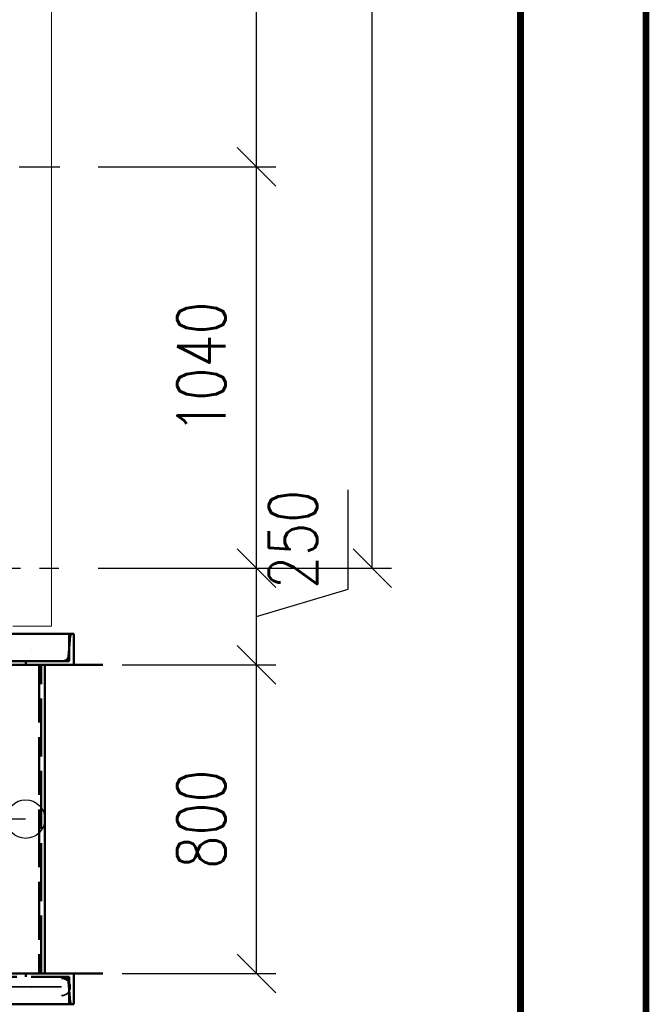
# Paper-space layout 'Layout1' of a CAD drawing. Extents: x -2 to 985, y -36 to 1353.
# Tile 48 of 73: x 711 to 743, y 231 to 282. Entities that reach past the tile are written whole.
import ezdxf
from ezdxf.enums import TextEntityAlignment as Align

# ---------------------------------------------------------------- set-up
doc = ezdxf.new("R2010")
doc.units = 0
for name, pattern in [('ACAD_ISO02W100', [15, 12, -3]), ('ACAD_ISO04W100', [30.5, 24, -3, 0.5, -3]), ('HP_01_CER_B', [8, 5, -1, 1, -1])]:
    doc.linetypes.add(name, pattern=pattern)
doc.layers.get('0').update_dxf_attribs({"linetype": 'CONTINUOUS'})
doc.layers.get('DEFPOINTS').update_dxf_attribs({"color": 132, "linetype": 'CONTINUOUS'})
doc.layers.add('RAMECEK_HP', color=251, linetype='CONTINUOUS')
for name, color, linetype, lineweight in [('SS_KOTY', 3, 'CONTINUOUS', 25), ('SS_OPLÁŠTĚNÍ', 9, 'CONTINUOUS', 13), ('SS_OSY_025', 7, 'HP_01_CER_B', 25), ('SS_PLNA_025', 7, 'CONTINUOUS', 25), ('SS_SCHODISTE', 30, 'CONTINUOUS', 50), ('SS_ZABRADLI', 2, 'CONTINUOUS', 35)]:
    doc.layers.add(name, color=color, linetype=linetype, lineweight=lineweight)
doc.layers.add('SS_PLECHY', color=7, linetype='CONTINUOUS', lineweight=50, true_color=0xb47846)
doc.styles.add('ROMANS', font='romans.shx', dxfattribs={"width": 0.8})
doc.dimstyles.new('A-1_(2.5)_50AS', dxfattribs={"dimtxt": 2.5, "dimasz": 2, "dimexe": 1, "dimexo": 2, "dimgap": 0, "dimtad": 0, "dimdec": 1, "dimlfac": 50, "dimrnd": 1, "dimtxsty": 'ROMANS', "dimblk1": 'OBLIQUE', "dimblk2": 'OBLIQUE', "dimsah": 1, "dimcen": 2, "dimclrd": 256, "dimclre": 256, "dimclrt": 256, "dimadec": 1, "dimazin": 2, "dimtfac": 0.714286, "dimtdec": 1, "dimtmove": 0, "dimatfit": 3, "dimldrblk": 'OPEN', "dimfxl": 1, "dimtvp": 1.142857, "dimtfill": 1, "dimtolj": 1, "dimlwd": -1, "dimlwe": -1, "dimarcsym": 0})

# ---------------------------------------------------------------- blocks, each defined once
blk = doc.blocks.new('*U6')
at = {"layer": 'DEFPOINTS'}
blk.add_lwpolyline([(743, 0), (533, 0), (533, 297), (743, 297)], close=True, dxfattribs=at)
at = {"layer": 'RAMECEK_HP', "lineweight": 35, "const_width": 0.35}
for points in [[(0, 420), (0, 0), (743, 0), (743, 420)], [(6.5, 413.5), (6.5, 6.5), (736.5, 6.5), (736.5, 413.5)]]:
    blk.add_lwpolyline(points, close=True, dxfattribs=at)
at = {"layer": 'DEFPOINTS', "style": 'ROMANS', "width": 0.8}
blk.add_attdef('TISK', text='', height=10, dxfattribs=at).set_placement((743, -33), align=Align.RIGHT)
blk = doc.blocks.new('_Oblique')
at = {"color": 0, "linetype": 'ByBlock', "lineweight": -2}
blk.add_line((-0.5, -0.5), (0.5, 0.5), dxfattribs=at)
blk = doc.blocks.new('*D116')
at = {"layer": 'DEFPOINTS', "color": 0, "transparency": 16777216}
for p in [(713.862, 248.754), (722.823, 248.754), (713.862, 232.754, -998)]:
    blk.add_point(p, dxfattribs=at)
at = {"layer": 'SS_KOTY', "transparency": 16777216}
for p, q in [((715.862, 248.754), (723.823, 248.754)), ((722.823, 232.754), (722.823, 248.754)), ((715.862, 232.754), (723.823, 232.754))]:
    blk.add_line(p, q, dxfattribs=at)
at = {"layer": 'SS_KOTY', "transparency": 16777216, "xscale": 2, "yscale": 2, "zscale": 2}
for p, rotation in [((722.823, 248.754), 90), ((722.823, 232.754), 270)]:
    blk.add_blockref('_Oblique', p, dxfattribs=dict(at, rotation=rotation))
at = {"layer": 'SS_KOTY', "transparency": 16777216, "insert": (719.966, 240.754), "char_height": 2.5, "attachment_point": 5, "rotation": 90, "style": 'ROMANS', "bg_fill": 3, "box_fill_scale": 1.1, "bg_fill_color": 256, "bg_fill_true_color": 13158600, "bg_fill_transparency": 0}
blk.add_mtext('\\A1;800', dxfattribs=at)
blk = doc.blocks.new('_OPEN')
at = {"color": 0, "linetype": 'ByBlock'}
for p, q in [((-1, 0.167), (0, 0)), ((0, 0), (-1, -0.167)), ((0, 0), (-1, 0))]:
    blk.add_line(p, q, dxfattribs=at)
blk = doc.blocks.new('*D117')
at = {"layer": 'DEFPOINTS', "color": 0, "transparency": 16777216}
for p in [(712.627, 253.754, -970), (722.823, 253.754), (713.862, 248.754)]:
    blk.add_point(p, dxfattribs=at)
at = {"layer": 'SS_KOTY', "transparency": 16777216}
for p, q in [((727.573, 252.679), (727.573, 257.822)), ((714.627, 253.754), (723.823, 253.754)), ((722.823, 248.754), (722.823, 253.754)), ((722.823, 251.254), (727.573, 252.679)), ((715.862, 248.754), (723.823, 248.754))]:
    blk.add_line(p, q, dxfattribs=at)
at = {"layer": 'SS_KOTY', "transparency": 16777216, "xscale": 2, "yscale": 2, "zscale": 2, "rotation": 270}
blk.add_blockref('_Oblique', (722.823, 248.754), dxfattribs=at)
at = {"layer": 'SS_KOTY', "transparency": 16777216, "insert": (724.716, 255.25), "char_height": 2.5, "attachment_point": 5, "rotation": 90, "style": 'ROMANS', "bg_fill": 3, "box_fill_scale": 1.1, "bg_fill_color": 256, "bg_fill_true_color": 13158600, "bg_fill_transparency": 0}
blk.add_mtext('\\A1;250', dxfattribs=at)
at = {"layer": 'SS_KOTY', "transparency": 16777216, "xscale": 2, "yscale": 2, "zscale": 2, "rotation": 90}
blk.add_blockref('_Oblique', (722.823, 253.754), dxfattribs=at)
blk = doc.blocks.new('*D118')
at = {"layer": 'DEFPOINTS', "color": 0, "transparency": 16777216}
for p in [(712.627, 274.554, -970), (722.823, 274.554), (712.627, 253.754, -970)]:
    blk.add_point(p, dxfattribs=at)
at = {"layer": 'SS_KOTY', "transparency": 16777216}
for p, q in [((714.627, 274.554), (723.823, 274.554)), ((722.823, 253.754), (722.823, 274.554)), ((714.627, 253.754), (723.823, 253.754))]:
    blk.add_line(p, q, dxfattribs=at)
at = {"layer": 'SS_KOTY', "transparency": 16777216, "xscale": 2, "yscale": 2, "zscale": 2}
for p, rotation in [((722.823, 274.554), 90), ((722.823, 253.754), 270)]:
    blk.add_blockref('_Oblique', p, dxfattribs=dict(at, rotation=rotation))
at = {"layer": 'SS_KOTY', "transparency": 16777216, "insert": (719.966, 264.154), "char_height": 2.5, "attachment_point": 5, "rotation": 90, "style": 'ROMANS', "bg_fill": 3, "box_fill_scale": 1.1, "bg_fill_color": 256, "bg_fill_true_color": 13158600, "bg_fill_transparency": 0}
blk.add_mtext('\\A1;1040', dxfattribs=at)
blk = doc.blocks.new('*D119')
at = {"layer": 'DEFPOINTS', "color": 0, "transparency": 16777216}
for p in [(711.702, 310.754), (722.823, 310.754), (712.627, 274.554, -970)]:
    blk.add_point(p, dxfattribs=at)
at = {"layer": 'SS_KOTY', "transparency": 16777216}
for p, q in [((713.702, 310.754), (723.823, 310.754)), ((722.823, 274.554), (722.823, 310.754)), ((714.627, 274.554), (723.823, 274.554))]:
    blk.add_line(p, q, dxfattribs=at)
at = {"layer": 'SS_KOTY', "transparency": 16777216, "xscale": 2, "yscale": 2, "zscale": 2}
for p, rotation in [((722.823, 310.754), 90), ((722.823, 274.554), 270)]:
    blk.add_blockref('_Oblique', p, dxfattribs=dict(at, rotation=rotation))
at = {"layer": 'SS_KOTY', "transparency": 16777216, "insert": (719.966, 292.654), "char_height": 2.5, "attachment_point": 5, "rotation": 90, "style": 'ROMANS', "bg_fill": 3, "box_fill_scale": 1.1, "bg_fill_color": 256, "bg_fill_true_color": 13158600, "bg_fill_transparency": 0}
blk.add_mtext('\\A1;1810', dxfattribs=at)
blk = doc.blocks.new('*D126')
at = {"layer": 'DEFPOINTS', "color": 0, "transparency": 16777216}
for p in [(691.862, 232.754), (713.362, 231.154, -996.8), (713.362, 222.939)]:
    blk.add_point(p, dxfattribs=at)
at = {"layer": 'SS_KOTY', "transparency": 16777216}
for p, q in [((691.862, 230.754), (691.862, 221.939)), ((713.362, 229.154), (713.362, 221.939)), ((691.862, 222.939), (713.362, 222.939))]:
    blk.add_line(p, q, dxfattribs=at)
at = {"layer": 'SS_KOTY', "transparency": 16777216, "xscale": 2, "yscale": 2, "zscale": 2, "rotation": 180}
blk.add_blockref('_Oblique', (691.862, 222.939), dxfattribs=at)
at = {"layer": 'SS_KOTY', "transparency": 16777216, "xscale": 2, "yscale": 2, "zscale": 2}
blk.add_blockref('_Oblique', (713.362, 222.939), dxfattribs=at)
at = {"layer": 'SS_KOTY', "transparency": 16777216, "insert": (702.612, 225.796), "char_height": 2.5, "attachment_point": 5, "style": 'ROMANS', "bg_fill": 3, "box_fill_scale": 1.1, "bg_fill_color": 256, "bg_fill_true_color": 13158600, "bg_fill_transparency": 0}
blk.add_mtext('\\A1;1075', dxfattribs=at)
blk = doc.blocks.new('*U132')
at = {"layer": 'SS_PLNA_025'}
blk.add_lwpolyline([(0, 0), (0, 20), (-1.414, 18.586), (0, 20), (1.414, 18.586)], dxfattribs=at)
blk.add_circle((0, 0), 1, dxfattribs=at)
blk = doc.blocks.new('*D136')
at = {"layer": 'DEFPOINTS', "color": 0, "transparency": 16777216}
for p in [(712.625, 367.752, -1965.132), (728.823, 367.752), (712.627, 253.754, -970)]:
    blk.add_point(p, dxfattribs=at)
at = {"layer": 'SS_KOTY', "transparency": 16777216}
for p, q in [((714.625, 367.752), (729.823, 367.752)), ((728.823, 253.754), (728.823, 367.752)), ((714.627, 253.754), (729.823, 253.754))]:
    blk.add_line(p, q, dxfattribs=at)
at = {"layer": 'SS_KOTY', "transparency": 16777216, "xscale": 2, "yscale": 2, "zscale": 2}
for p, rotation in [((728.823, 367.752), 90), ((728.823, 253.754), 270)]:
    blk.add_blockref('_Oblique', p, dxfattribs=dict(at, rotation=rotation))
at = {"layer": 'SS_KOTY', "transparency": 16777216, "insert": (725.966, 310.753), "char_height": 2.5, "attachment_point": 5, "rotation": 90, "style": 'ROMANS', "bg_fill": 3, "box_fill_scale": 1.1, "bg_fill_color": 256, "bg_fill_true_color": 13158600, "bg_fill_transparency": 0}
blk.add_mtext('\\A1;5700', dxfattribs=at)

psp = doc.layouts.get("Layout1")

# ---------------------------------------------------------------- linework, layer by layer
at = {"layer": 'SS_OPLÁŠTĚNÍ', "color": 9, "linetype": 'Continuous', "ltscale": 0.25}
psp.add_line((712.2023, 250.7539), (710.2023, 250.7539), dxfattribs=at)
at = {"layer": 'SS_OSY_025'}
for p, q in [((630.5262, 274.5539, -970), (712.6271, 274.5539, -970)), ((649.5869, 253.7539, -970), (712.6271, 253.7539, -970))]:
    psp.add_line(p, q, dxfattribs=at)
at = {"layer": 'SS_SCHODISTE', "color": 7, "linetype": 'ACAD_ISO04W100', "ltscale": 0.25}
psp.add_line((711.1623, 249.5539), (711.1623, 249.5539), dxfattribs=at)
at = {"layer": 'SS_SCHODISTE', "color": 3, "linetype": 'ACAD_ISO02W100', "ltscale": 0.25}
for p, q in [((710.8655, 248.9339), (710.8655, 248.7539)), ((710.8656, 248.9339), (710.8656, 248.7539))]:
    psp.add_line(p, q, dxfattribs=at)

# ---------------------------------------------------------------- block references
at = {"rotation": 90.00000000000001}
psp.add_blockref('*U132', (710.8623, 240.7539, -996), dxfattribs=at)
at = {"layer": 'RAMECEK_HP'}
psp.add_blockref('*U6', (0, 0), dxfattribs=at)

# ---------------------------------------------------------------- next in the draw order: dimensions: what is measured, and where the dimension line sits
at = {"layer": 'SS_KOTY'}
dim = psp.add_linear_dim(base=(722.8228, 248.7539), p1=(713.8623, 232.7539, -998), p2=(713.8623, 248.7539), angle=90, dimstyle='A-1_(2.5)_50AS', dxfattribs=at)
dim.commit()
dim.dimension.update_dxf_attribs({"geometry": '*D116', "text_midpoint": (719.9656, 240.7539)})

# ---------------------------------------------------------------- next in the draw order: dimensions: what is measured, and where the dimension line sits
dim = psp.add_linear_dim(base=(722.8228, 253.7539), p1=(713.8623, 248.7539), p2=(712.6271, 253.7539, -970), angle=90, dimstyle='A-1_(2.5)_50AS', override={"dimtmove": 1}, dxfattribs=at)
dim.commit()
dim.dimension.update_dxf_attribs({"geometry": '*D117', "text_midpoint": (724.7156, 252.6789)})
dim = psp.add_linear_dim(base=(713.3623, 222.9387), p1=(691.8623, 232.7539), p2=(713.3623, 231.1539, -996.8), dimstyle='A-1_(2.5)_50AS', override={"dimtmove": 1}, dxfattribs=at)
dim.commit()
dim.dimension.update_dxf_attribs({"geometry": '*D126', "text_midpoint": (702.6123, 225.7958)})

# ---------------------------------------------------------------- next in the draw order: linework, layer by layer
at = {"layer": 'SS_PLECHY', "color": 9, "linetype": 'ACAD_ISO02W100', "ltscale": 0.25}
for p, q in [((711.5623, 248.7539), (711.5623, 232.7539)), ((711.6623, 232.7539), (711.6623, 248.7539))]:
    psp.add_line(p, q, dxfattribs=at)
at = {"layer": 'SS_PLECHY', "color": 1, "linetype": 'Continuous', "ltscale": 0.25}
psp.add_line((711.8623, 232.7539), (711.8623, 248.7539), dxfattribs=at)
at = {"layer": 'SS_SCHODISTE', "color": 1, "linetype": 'Continuous', "ltscale": 0.25}
for p, q in [((713.3623, 250.3539), (692.4873, 250.3539)), ((713.3623, 248.7539), (713.3623, 250.3539)), ((713.3623, 248.7539), (692.4873, 248.7539)), ((692.4873, 232.7539), (713.3623, 232.7539)), ((713.3623, 231.1539), (713.3623, 232.7539)), ((692.4873, 231.1539), (713.3623, 231.1539))]:
    psp.add_line(p, q, dxfattribs=at)
at = {"layer": 'SS_SCHODISTE', "color": 3, "linetype": 'ACAD_ISO02W100', "ltscale": 0.25}
for p, q in [((713.1675, 250.2435), (713.0811, 249.164)), ((713.1123, 250.3539), (713.1123, 248.9339)), ((713.2022, 250.3188), (713.1675, 250.2435)), ((713.2871, 250.3539), (713.2022, 250.3188)), ((713.0811, 249.164), (713.0087, 249.0072)), ((713.1123, 248.9339), (692.3996, 248.9339)), ((713.0087, 249.0072), (712.8319, 248.9339)), ((710.8655, 232.7539), (710.8655, 232.5739)), ((710.8656, 232.7539), (710.8656, 232.5739)), ((692.3996, 232.5739), (713.1123, 232.5739)), ((712.8319, 232.5739), (713.0087, 232.5007)), ((713.0087, 232.5007), (713.0811, 232.3439)), ((713.1675, 231.2644), (713.0811, 232.3439)), ((713.1123, 232.5739), (713.1123, 231.1539)), ((713.1675, 231.2644), (713.2022, 231.1891)), ((713.2022, 231.1891), (713.2871, 231.1539))]:
    psp.add_line(p, q, dxfattribs=at)
at = {"layer": 'SS_SCHODISTE', "color": 7, "linetype": 'ACAD_ISO04W100', "ltscale": 0.25}
for p, q in [((714.8623, 248.7539), (692.3623, 248.7539)), ((714.8623, 232.7539), (692.3623, 232.7539)), ((711.1623, 231.9539), (711.1623, 231.9539))]:
    psp.add_line(p, q, dxfattribs=at)
at = {"layer": 'SS_SCHODISTE', "color": 3, "linetype": 'ACAD_ISO02W100', "ltscale": 0.25, "extrusion": (2.29139e-15, -1.05814e-15, -1)}
psp.add_arc((-713.2871, 250.2339), 0.12, 4.574, 90, dxfattribs=at)
at = {"layer": 'SS_SCHODISTE', "color": 3, "linetype": 'ACAD_ISO02W100', "ltscale": 0.25}
for centre, start, end in [((712.8319, 249.1839), 270, 355.426), ((712.8319, 232.3239), 4.574, 90)]:
    psp.add_arc(centre, 0.25, start, end, dxfattribs=at)
at = {"layer": 'SS_SCHODISTE', "color": 3, "linetype": 'ACAD_ISO02W100', "ltscale": 0.25, "extrusion": (9.81055e-16, 2.36848e-15, -1)}
psp.add_arc((-713.2871, 231.2739), 0.12, 270, 355.426, dxfattribs=at)
at = {"layer": 'SS_ZABRADLI', "color": 7, "linetype": 'ACAD_ISO04W100', "ltscale": 0.25}
psp.add_line((712.3442, 232.0539), (707.3623, 232.0539), dxfattribs=at)
at = {"layer": 'SS_ZABRADLI', "color": 1, "linetype": 'Continuous', "ltscale": 0.25}
psp.add_arc((712.727, 232.0539), 0.445, 270, 90, dxfattribs=at)
at = {"layer": 'SS_ZABRADLI', "color": 7, "linetype": 'ACAD_ISO04W100', "ltscale": 0.25, "extrusion": (0, -1, 0)}
psp.add_arc((711.707, 0, -232.0539), 1.02, 0, 51.34019, dxfattribs=at)

# ---------------------------------------------------------------- next in the draw order: dimensions: what is measured, and where the dimension line sits
at = {"layer": 'SS_KOTY'}
dim = psp.add_linear_dim(base=(722.8228, 274.5539), p1=(712.6271, 253.7539, -970), p2=(712.6271, 274.5539, -970), angle=90, dimstyle='A-1_(2.5)_50AS', override={"dimtmove": 1}, dxfattribs=at)
dim.commit()
dim.dimension.update_dxf_attribs({"geometry": '*D118', "text_midpoint": (719.9656, 264.1539)})

# ---------------------------------------------------------------- next in the draw order: dimensions: what is measured, and where the dimension line sits
dim = psp.add_linear_dim(base=(722.8228, 310.7539), p1=(712.6271, 274.5539, -970), p2=(711.7023, 310.7539), angle=90, dimstyle='A-1_(2.5)_50AS', override={"dimtmove": 1}, dxfattribs=at)
dim.commit()
dim.dimension.update_dxf_attribs({"geometry": '*D119', "text_midpoint": (719.9656, 292.6539)})

# ---------------------------------------------------------------- next in the draw order: linework, layer by layer
at = {"layer": 'SS_OPLÁŠTĚNÍ', "color": 9, "linetype": 'Continuous', "ltscale": 0.25}
psp.add_line((712.2023, 250.7539), (712.2023, 370.7539), dxfattribs=at)

# ---------------------------------------------------------------- next in the draw order: dimensions: what is measured, and where the dimension line sits
at = {"layer": 'SS_KOTY'}
dim = psp.add_linear_dim(base=(728.8228, 367.752), p1=(712.6271, 253.7539, -970), p2=(712.6251, 367.752, -1965.1316), angle=90, dimstyle='A-1_(2.5)_50AS', dxfattribs=at)
dim.commit()
dim.dimension.update_dxf_attribs({"geometry": '*D136', "text_midpoint": (725.9656, 310.753)})

doc.saveas('drawing.dxf')
